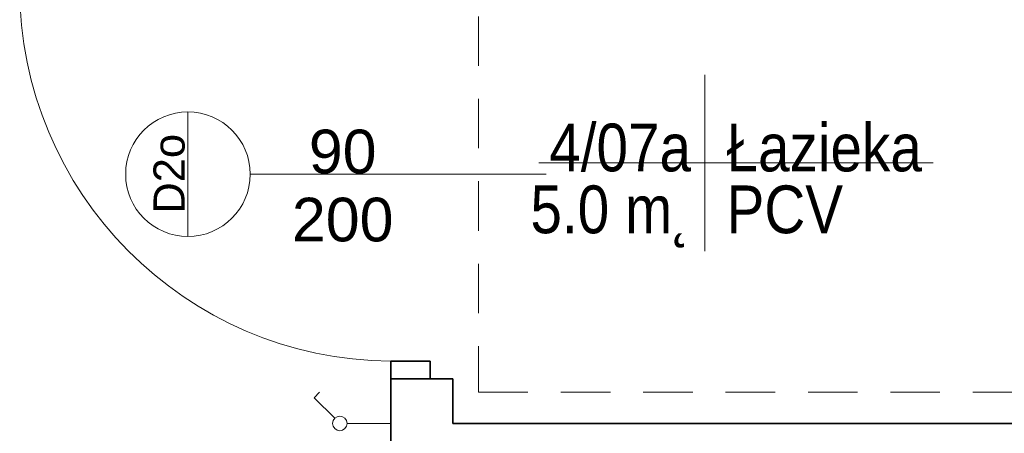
# Model space of a CAD drawing. Header units: centimetres. Extents: x 101 to 4622, y -1383 to 1498.
# Tile 37 of 68: x 3114 to 3351, y -763 to -663. Entities that reach past the tile are written whole.
import ezdxf

# ---------------------------------------------------------------- set-up
doc = ezdxf.new("R2010")
doc.units = ezdxf.units.CM
doc.linetypes.add('Ponad', pattern=[19.844, 11.9065, -7.9375])
for name, color, linetype, lineweight in [('A-AREA-IDEN', 2, 'Continuous', 18), ('A-DETL-GENF', 92, 'Continuous', 18), ('A-DETL-MEDM', 33, 'Continuous', 35), ('A-DOOR', 31, 'Continuous', 25), ('A-DOOR-IDEN', 31, 'Continuous', 18), ('A-FLOR-OVHD', 1, 'Ponad', 18), ('A-WALL', 113, 'Continuous', 25), ('E-ELEC-EQPM', 71, 'Continuous', 18)]:
    doc.layers.add(name, color=color, linetype=linetype, lineweight=lineweight)
doc.styles.add('Arial_1', font='arial.ttf', dxfattribs={"height": 7.5})
doc.styles.add('Arial_4', font='arial.ttf', dxfattribs={"width": 0.85, "height": 11.5})
doc.styles.add('Arial_7', font='arial.ttf', dxfattribs={"height": 10.5})

# ---------------------------------------------------------------- blocks, each defined once
blk = doc.blocks.new('DRZWI 1S_łazienkowe - Drzwi 90-1357770-4_piętro II PT - projektowany - PPOŻ B')
at = {"layer": 'A-DETL-GENF'}
for p, q in [((-49.3, 7.5), (-49.3, -2)), ((-45, 7.5), (-49.3, 7.5)), ((-45, -2), (-45, 7.5)), ((49.3, 7.5), (45, 7.5)), ((45, 7.5), (45, -2)), ((49.3, -2), (49.3, 7.5)), ((-49.3, -2), (-45, -2)), ((45, -2), (49.3, -2))]:
    blk.add_line(p, q, dxfattribs=at)
at = {"layer": 'A-DETL-MEDM'}
for p, q in [((-45, 7.5), (-49.3, 7.5)), ((-49.3, 7.5), (-49.3, -2)), ((-45, -2), (-45, 7.5)), ((45, -2), (45, 7.5)), ((45, 7.5), (49.3, 7.5)), ((49.3, 7.5), (49.3, -2)), ((-49.3, -2), (-45, -2)), ((49.3, -2), (45, -2))]:
    blk.add_line(p, q, dxfattribs=at)
at = {"layer": 'A-DOOR'}
blk.add_line((45, 7.5), (45, 96.89), dxfattribs=at)
at = {"layer": 'A-DOOR', "lineweight": 18}
blk.add_line((0, 30), (0, -30), dxfattribs=at)
blk.add_arc((45, 6.89), 90, 90, 179.6093, dxfattribs=at)
blk = doc.blocks.new('Przełącznik jednobiegunowy - Type 1-1452195-4_piętro II PT - projektowany - PPOŻ B')
at = {"layer": 'E-ELEC-EQPM'}
for p, q in [((13.74, 20.98), (18.68, 25.93)), ((18.68, 25.93), (19.99, 24.62)), ((12.5, 18), (12.5, 7.5))]:
    blk.add_line(p, q, dxfattribs=at)
blk.add_circle((12.5, 19.75), 1.75, dxfattribs=at)
blk = doc.blocks.new('etykieta drzwi wymiar i kategoria - etykieta drzwi 1S góra - krótka-1350610-4_piętro II PT - projektowany - PPOŻ B')
at = {"layer": 'A-DOOR-IDEN'}
for p, q in [((-0.3, 1.1984), (0.3, 1.1984)), ((0, 0), (0, 0.8984))]:
    blk.add_line(p, q, dxfattribs=at)
blk.add_circle((0, 1.1984), 0.3, dxfattribs=at)
blk = doc.blocks.new('METKA_POMIESZCZENIA1 - Rozbudowana - bez ramki-1409110-4_piętro II PT - projektowany - PPOŻ B')
at = {"layer": 'A-AREA-IDEN'}
for p, q in [((0, 0.425), (0, 0)), ((-0.8, 0), (1.1, 0)), ((0, 0), (0, -0.425))]:
    blk.add_line(p, q, dxfattribs=at)

msp = doc.modelspace()

# ---------------------------------------------------------------- linework, layer by layer
at = {"layer": 'A-FLOR-OVHD'}
for p, q in [((3224.22, -602.87), (3224.22, -752.87)), ((3224.22, -752.87), (3374.22, -752.87))]:
    msp.add_line(p, q, dxfattribs=at)
at = {"layer": 'A-WALL', "color": 7, "lineweight": 35}
for p, q in [((3203.04, -749.68), (3203.04, -775.38)), ((3218.04, -749.68), (3212.54, -749.68)), ((3218.04, -760.38), (3218.04, -749.68)), ((3448.54, -760.38), (3218.04, -760.38))]:
    msp.add_line(p, q, dxfattribs=at)

# ---------------------------------------------------------------- block references
at = {"layer": 'A-AREA-IDEN', "xscale": 49.99999999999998, "yscale": 49.99999999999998, "zscale": 49.99999999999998}
msp.add_blockref('METKA_POMIESZCZENIA1 - Rozbudowana - bez ramki-1409110-4_piętro II PT - projektowany - PPOŻ B', (3278.74, -697.68), dxfattribs=at)
at = {"layer": 'A-DOOR', "rotation": 89.99999999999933}
msp.add_blockref('DRZWI 1S_łazienkowe - Drzwi 90-1357770-4_piętro II PT - projektowany - PPOŻ B', (3210.54, -700.38), dxfattribs=at)
at = {"layer": 'A-DOOR-IDEN', "xscale": 49.99999999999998, "yscale": 49.99999999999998, "zscale": 49.99999999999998, "rotation": 89.99999999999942}
msp.add_blockref('etykieta drzwi wymiar i kategoria - etykieta drzwi 1S góra - krótka-1350610-4_piętro II PT - projektowany - PPOŻ B', (3214.11, -700.38), dxfattribs=at)
at = {"layer": 'E-ELEC-EQPM', "rotation": 89.99999999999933}
msp.add_blockref('Przełącznik jednobiegunowy - Type 1-1452195-4_piętro II PT - projektowany - PPOŻ B', (3210.54, -772.88), dxfattribs=at)

# ---------------------------------------------------------------- texts
at = {"layer": 'A-AREA-IDEN', "char_height": 11.5, "line_spacing_factor": 0.936439, "style": 'Arial_4'}
for s, insert, width, attachment_point in [('\\pxqr,t3.69565,7.3913,11.08696,14.78261,18.47826,22.17391,25.86957,29.56522,33.26087,36.95652,40.65217,44.34783,48.04348,51.73913,55.43478,59.13043,62.82609,66.52174,70.21739,73.91304,77.6087,81.30435,85,88.69565,92.3913,96.08696,99.78261,103.47826,107.17391,110.86957,114.56522,118.26087;{4/07a}', (3275.41, -699.87), 34, 9), ('\\pt42.49997,84.99995,127.50004,170.00002,212.49999,254.99996,297.50005,340.00003,382.5,424.99998,467.49995,510.00004,552.50002,594.99999,637.49997,679.99994,722.50003,765.00001,807.49998,849.99996,892.50005,935.00002,977.5,1019.99998,1062.49995,1105.00004,1147.50002,1189.99999,1232.49997,1275.00006,1317.50003,1360.00001;Łazieka', (3283.96, -699.87), 46.9625, 7), ('\\pt42.49997,84.99995,127.50004,170.00002,212.49999,254.99996,297.50005,340.00003,382.5,424.99998,467.49995,510.00004,552.50002,594.99999,637.49997,679.99994,722.50003,765.00001,807.49998,849.99996,892.50005,935.00002,977.5,1019.99998,1062.49995,1105.00004,1147.50002,1189.99999,1232.49997,1275.00006,1317.50003,1360.00001;5.0 m˛', (3275.41, -703.1), 38.25, 3), ('\\pxt3.69565,7.3913,11.08696,14.78261,18.47826,22.17391,25.86957,29.56522,33.26087,36.95652,40.65217,44.34783,48.04348,51.73913,55.43478,59.13043,62.82609,66.52174,70.21739,73.91304,77.6087,81.30435,85,88.69565,92.3913,96.08696,99.78261,103.47826,107.17391,110.86957,114.56522,118.26087;{PCV}', (3283.96, -703.1), 28.135, 1)]:
    msp.add_mtext(s, dxfattribs=dict(at, insert=insert, width=width, attachment_point=attachment_point))
at = {"layer": 'A-DOOR-IDEN', "insert": (3191.48, -703.18), "char_height": 10.5, "width": 25.15, "attachment_point": 5, "line_spacing_factor": 0.936439, "style": 'Arial_7'}
msp.add_mtext('\\pxqc,t6.04762,12.09524,18.14286,24.19048,30.2381,36.28571,42.33333,48.38095,54.42857,60.47619,66.52381,72.57143,78.61905,84.66667,90.71429,96.7619,102.80952,108.85714,114.90476,120.95238,127,133.04762,139.09524,145.14286,151.19048,157.2381,163.28571,169.33333,175.38095,181.42857,187.47619,193.52381;{90\\P200}', dxfattribs=at)
at = {"layer": 'A-DOOR-IDEN', "insert": (3149.69, -700.29), "char_height": 7.5, "width": 19.5, "attachment_point": 5, "rotation": 90, "line_spacing_factor": 0.936439, "style": 'Arial_1'}
msp.add_mtext('\\pxqc,t8.46667,16.93333,25.4,33.86667,42.33333,50.8,59.26667,67.73333,76.2,84.66667,93.13333,101.6,110.06667,118.53333,127,135.46667,143.93333,152.4,160.86667,169.33333,177.8,186.26667,194.73333,203.2,211.66667,220.13333,228.6,237.06667,245.53333,254,262.46667,270.93333;{D2o}', dxfattribs=at)

doc.saveas('drawing.dxf')
